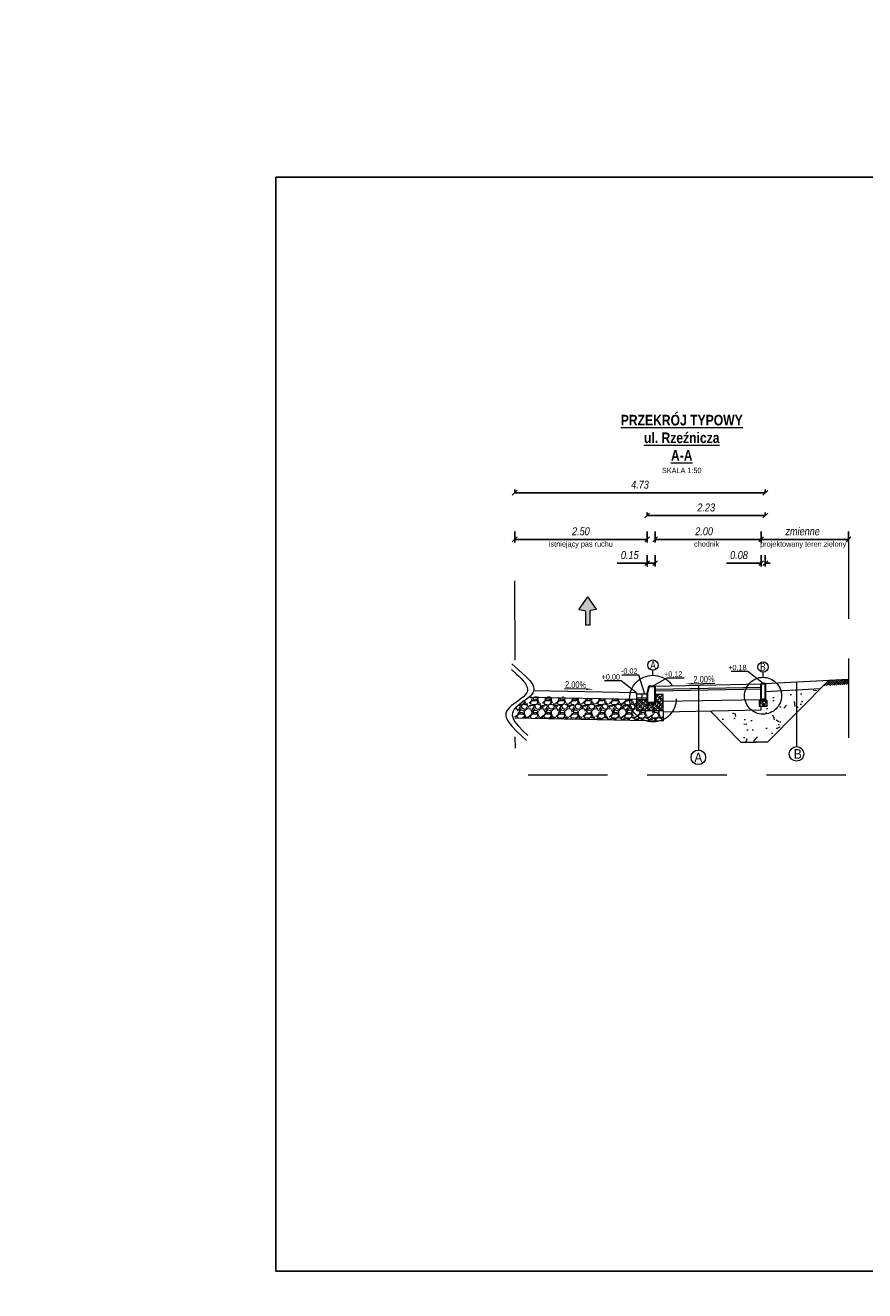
# Model space of a CAD drawing. Header units: metres. Extents: x 7331444 to 14836576, y 5479641 to 11132379.
# Tile 36 of 53: x 7418557 to 7418573, y 5566303 to 5566327. Entities that reach past the tile are written whole.
import ezdxf
from ezdxf.enums import TextEntityAlignment as Align

# ---------------------------------------------------------------- set-up
doc = ezdxf.new("R2010")
doc.units = ezdxf.units.M
doc.linetypes.add('DASHED', pattern=[0.75, 0.5, -0.25])
doc.linetypes.add('DASHED2', pattern=[0.375, 0.25, -0.125])
doc.layers.add('$Szczegóły', color=7, linetype='Continuous', lineweight=13)
doc.layers.add('GP_D_rzędne', color=7, linetype='Continuous')
doc.styles.add('arial', font='ARIALNI.TTF', dxfattribs={"height": 0.15})
doc.styles.add('obrocony', font='arial.ttf')
doc.styles.add('opis_50', font='arial.ttf', dxfattribs={"width": 0.9, "height": 0.125})
doc.styles.add('opis_layout', font='arial.ttf', dxfattribs={"width": 0.9, "height": 5})
doc.styles.add('SIMPLEX TINY', font='micross.ttf', dxfattribs={"width": 0.75})
doc.dimstyles.new('10_Przekrój typowy - 1 do 50', dxfattribs={"dimscale": 0.15, "dimtxt": 0.15, "dimasz": 0.6, "dimexe": 0.4, "dimexo": 0.0625, "dimgap": 0.5, "dimtad": 1, "dimzin": 1, "dimdsep": 46, "dimtxsty": 'arial', "dimblk": 'OBLIQUE', "dimcen": 0.09, "dimclrt": 256, "dimadec": 4, "dimazin": 0, "dimtfac": 1, "dimtofl": 0, "dimtmove": 0, "dimatfit": 3, "dimfxl": 1, "dimfxlon": 1, "dimtfill": 1, "dimtolj": 1, "dimtzin": 0, "dimarcsym": 0})

# ---------------------------------------------------------------- blocks, each defined once
blk = doc.blocks.new('_Oblique')
at = {"color": 0, "linetype": 'ByBlock', "lineweight": -2}
blk.add_line((-0.5, -0.5), (0.5, 0.5), dxfattribs=at)
blk = doc.blocks.new('*D835')
at = {"layer": '$Szczegóły', "color": 0, "lineweight": -2, "transparency": 16777216}
for p, q in [((7418566.134772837, 5566317.295332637), (7418566.134772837, 5566317.085332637)), ((7418568.634772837, 5566317.295332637), (7418568.634772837, 5566317.085332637)), ((7418566.134772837, 5566317.145332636), (7418568.634772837, 5566317.145332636))]:
    blk.add_line(p, q, dxfattribs=at)
at = {"layer": 'Defpoints', "color": 0, "transparency": 16777216}
for p in [(7418566.134772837, 5566317.539943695), (7418568.634772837, 5566317.539943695), (7418568.634772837, 5566317.145332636)]:
    blk.add_point(p, dxfattribs=at)
at = {"layer": '$Szczegóły', "color": 0, "lineweight": -2, "transparency": 16777216, "xscale": 0.09, "yscale": 0.09, "zscale": 0.09, "rotation": 180}
blk.add_blockref('_Oblique', (7418566.134772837, 5566317.145332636), dxfattribs=at)
at = {"layer": '$Szczegóły', "color": 0, "lineweight": -2, "transparency": 16777216, "xscale": 0.09, "yscale": 0.09, "zscale": 0.09}
blk.add_blockref('_Oblique', (7418568.634772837, 5566317.145332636), dxfattribs=at)
at = {"layer": '$Szczegóły', "transparency": 16777216, "insert": (7418567.384772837, 5566317.296918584), "char_height": 0.15, "attachment_point": 5, "style": 'arial', "bg_fill": 3, "box_fill_scale": 1.1, "bg_fill_color": 256, "bg_fill_true_color": 13158600, "bg_fill_transparency": 0}
blk.add_mtext('\\A1;2.50', dxfattribs=at)
blk = doc.blocks.new('n3jk21kj3nkj213nj21nj321')
h = blk.add_hatch(color=7)
h.dxf.hatch_style = 1
h.paths.add_polyline_path([(7418534.820381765, 5566315.26656235), (7418534.927791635, 5566315.283506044, 0.6932854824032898), (7418534.93191785, 5566315.291912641), (7418534.767153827, 5566315.522825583), (7418534.602389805, 5566315.291912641, 0.6932854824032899), (7418534.60651602, 5566315.283506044), (7418534.71392589, 5566315.26656235, -0.2984071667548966), (7418534.725938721, 5566315.248226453), (7418534.725938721, 5566314.985377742, -0.1715257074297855), (7418534.808368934, 5566314.985377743), (7418534.808368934, 5566315.248226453, -0.2984071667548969)])
at = {"color": 7}
for points in [[(7418534.767153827, 5566315.522825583), (7418534.602389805, 5566315.291912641, 0.6932854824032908), (7418534.60651602, 5566315.283506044), (7418534.71392589, 5566315.26656235, -0.2984071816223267), (7418534.725938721, 5566315.248226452), (7418534.725938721, 5566314.985377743)], [(7418534.767153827, 5566315.522825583), (7418534.93191785, 5566315.291912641, -0.6932854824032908), (7418534.927791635, 5566315.283506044), (7418534.820381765, 5566315.26656235, 0.2984071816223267), (7418534.808368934, 5566315.248226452), (7418534.808368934, 5566314.985377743)]]:
    blk.add_lwpolyline(points, format="xyb", dxfattribs=at)
blk.add_arc((7418534.767153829, 5566314.868769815), 0.1236773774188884, 70.53403079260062, 109.4659705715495, dxfattribs=at)
blk = doc.blocks.new('SPADEK')
blk.add_hatch(color=256).paths.add_polyline_path([(-1.65, 0.42), (-2.8, 0.3), (-1.65, 0.18)])
blk.add_line((-1.65, 0.3), (1.65, 0.3))
at = {"width": 0.7}
blk.add_attdef('SPADEK', text='', height=1, dxfattribs=at).set_placement((0, 0), align=Align.BOTTOM_CENTER)
blk = doc.blocks.new('*D838')
at = {"layer": '$Szczegóły', "color": 0, "lineweight": -2, "transparency": 16777216}
for p, q in [((7418568.634772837, 5566316.845638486), (7418568.634772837, 5566316.635638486)), ((7418568.784772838, 5566316.845638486), (7418568.784772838, 5566316.635638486)), ((7418568.634772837, 5566316.695638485), (7418568.069704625, 5566316.695638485)), ((7418568.784772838, 5566316.695638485), (7418568.634772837, 5566316.695638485))]:
    blk.add_line(p, q, dxfattribs=at)
at = {"layer": 'Defpoints', "color": 0, "transparency": 16777216}
for p in [(7418568.634772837, 5566317.090249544), (7418568.784772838, 5566317.090249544), (7418568.784772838, 5566316.695638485)]:
    blk.add_point(p, dxfattribs=at)
at = {"layer": '$Szczegóły', "color": 0, "lineweight": -2, "transparency": 16777216, "xscale": 0.09, "yscale": 0.09, "zscale": 0.09, "rotation": 180}
blk.add_blockref('_Oblique', (7418568.634772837, 5566316.695638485), dxfattribs=at)
at = {"layer": '$Szczegóły', "color": 0, "lineweight": -2, "transparency": 16777216, "xscale": 0.09, "yscale": 0.09, "zscale": 0.09}
blk.add_blockref('_Oblique', (7418568.784772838, 5566316.695638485), dxfattribs=at)
at = {"layer": '$Szczegóły', "transparency": 16777216, "insert": (7418568.307238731, 5566316.847224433), "char_height": 0.15, "attachment_point": 5, "style": 'arial', "bg_fill": 3, "box_fill_scale": 1.1, "bg_fill_color": 256, "bg_fill_true_color": 13158600, "bg_fill_transparency": 0}
blk.add_mtext('\\A1;0.15', dxfattribs=at)
blk = doc.blocks.new('*D839')
at = {"layer": '$Szczegóły', "color": 0, "lineweight": -2, "transparency": 16777216}
for p, q in [((7418568.784772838, 5566317.295332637), (7418568.784772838, 5566317.085332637)), ((7418570.784772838, 5566317.295332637), (7418570.784772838, 5566317.085332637)), ((7418568.784772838, 5566317.145332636), (7418570.784772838, 5566317.145332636))]:
    blk.add_line(p, q, dxfattribs=at)
at = {"layer": 'Defpoints', "color": 0, "transparency": 16777216}
for p in [(7418568.784772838, 5566317.539943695), (7418570.784772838, 5566317.539943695), (7418570.784772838, 5566317.145332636)]:
    blk.add_point(p, dxfattribs=at)
at = {"layer": '$Szczegóły', "color": 0, "lineweight": -2, "transparency": 16777216, "xscale": 0.09, "yscale": 0.09, "zscale": 0.09, "rotation": 180}
blk.add_blockref('_Oblique', (7418568.784772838, 5566317.145332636), dxfattribs=at)
at = {"layer": '$Szczegóły', "color": 0, "lineweight": -2, "transparency": 16777216, "xscale": 0.09, "yscale": 0.09, "zscale": 0.09}
blk.add_blockref('_Oblique', (7418570.784772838, 5566317.145332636), dxfattribs=at)
at = {"layer": '$Szczegóły', "transparency": 16777216, "insert": (7418569.709972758, 5566317.296918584), "char_height": 0.15, "attachment_point": 5, "style": 'arial', "bg_fill": 3, "box_fill_scale": 1.1, "bg_fill_color": 256, "bg_fill_true_color": 13158600, "bg_fill_transparency": 0}
blk.add_mtext('\\A1;2.00', dxfattribs=at)
blk = doc.blocks.new('*D836')
at = {"layer": '$Szczegóły', "color": 0, "lineweight": -2, "transparency": 16777216}
for p, q in [((7418570.784772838, 5566316.845638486), (7418570.784772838, 5566316.635638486)), ((7418570.864772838, 5566316.845638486), (7418570.864772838, 5566316.635638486)), ((7418570.784772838, 5566316.695638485), (7418570.131137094, 5566316.695638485)), ((7418570.864772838, 5566316.695638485), (7418570.954772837, 5566316.695638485))]:
    blk.add_line(p, q, dxfattribs=at)
at = {"layer": 'Defpoints', "color": 0, "transparency": 16777216}
for p in [(7418570.784772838, 5566317.090249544), (7418570.864772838, 5566317.090249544), (7418570.864772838, 5566316.695638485)]:
    blk.add_point(p, dxfattribs=at)
at = {"layer": '$Szczegóły', "color": 0, "lineweight": -2, "transparency": 16777216, "xscale": 0.09, "yscale": 0.09, "zscale": 0.09}
blk.add_blockref('_Oblique', (7418570.784772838, 5566316.695638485), dxfattribs=at)
at = {"layer": '$Szczegóły', "color": 0, "lineweight": -2, "transparency": 16777216, "xscale": 0.09, "yscale": 0.09, "zscale": 0.09, "rotation": 180}
blk.add_blockref('_Oblique', (7418570.864772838, 5566316.695638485), dxfattribs=at)
at = {"layer": '$Szczegóły', "transparency": 16777216, "insert": (7418570.367954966, 5566316.847224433), "char_height": 0.15, "attachment_point": 5, "style": 'arial', "bg_fill": 3, "box_fill_scale": 1.1, "bg_fill_color": 256, "bg_fill_true_color": 13158600, "bg_fill_transparency": 0}
blk.add_mtext('\\A1;0.08', dxfattribs=at)
blk = doc.blocks.new('*D837')
at = {"layer": '$Szczegóły', "color": 0, "lineweight": -2, "transparency": 16777216}
for p, q in [((7418568.634772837, 5566317.595026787), (7418568.634772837, 5566317.655026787)), ((7418568.634772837, 5566317.595026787), (7418570.864772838, 5566317.595026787)), ((7418570.864772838, 5566317.595026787), (7418570.864772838, 5566317.655026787))]:
    blk.add_line(p, q, dxfattribs=at)
at = {"layer": 'Defpoints', "color": 0, "transparency": 16777216}
for p in [(7418568.634772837, 5566317.595026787), (7418570.864772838, 5566317.595026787), (7418570.864772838, 5566317.595026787)]:
    blk.add_point(p, dxfattribs=at)
at = {"layer": '$Szczegóły', "color": 0, "lineweight": -2, "transparency": 16777216, "xscale": 0.09, "yscale": 0.09, "zscale": 0.09, "rotation": 180}
blk.add_blockref('_Oblique', (7418568.634772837, 5566317.595026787), dxfattribs=at)
at = {"layer": '$Szczegóły', "color": 0, "lineweight": -2, "transparency": 16777216, "xscale": 0.09, "yscale": 0.09, "zscale": 0.09}
blk.add_blockref('_Oblique', (7418570.864772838, 5566317.595026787), dxfattribs=at)
at = {"layer": '$Szczegóły', "transparency": 16777216, "insert": (7418569.749772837, 5566317.746612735), "char_height": 0.15, "attachment_point": 5, "style": 'arial', "bg_fill": 3, "box_fill_scale": 1.1, "bg_fill_color": 256, "bg_fill_true_color": 13158600, "bg_fill_transparency": 0}
blk.add_mtext('\\A1;2.23', dxfattribs=at)
blk = doc.blocks.new('*D840')
at = {"layer": '$Szczegóły', "color": 0, "lineweight": -2, "transparency": 16777216}
for p, q in [((7418566.134778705, 5566318.026236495), (7418566.134816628, 5566318.086828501)), ((7418566.134779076, 5566318.026828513), (7418570.864779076, 5566318.023868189)), ((7418570.864778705, 5566318.023276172), (7418570.864816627, 5566318.083868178))]:
    blk.add_line(p, q, dxfattribs=at)
at = {"layer": 'Defpoints', "color": 0, "transparency": 16777216}
for p in [(7418566.134772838, 5566318.016861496), (7418570.864772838, 5566318.013901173), (7418570.864779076, 5566318.023868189)]:
    blk.add_point(p, dxfattribs=at)
at = {"layer": '$Szczegóły', "color": 0, "lineweight": -2, "transparency": 16777216, "xscale": 0.09, "yscale": 0.09, "zscale": 0.09}
for p, rotation in [((7418566.134779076, 5566318.026828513), 179.9641408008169), ((7418570.864779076, 5566318.023868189), 359.9641408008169)]:
    blk.add_blockref('_Oblique', p, dxfattribs=dict(at, rotation=rotation))
at = {"layer": '$Szczegóły', "transparency": 16777216, "insert": (7418568.499873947, 5566318.176934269), "char_height": 0.15, "attachment_point": 5, "rotation": 359.96414080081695, "style": 'arial', "bg_fill": 3, "box_fill_scale": 1.1, "bg_fill_color": 256, "bg_fill_true_color": 13158600, "bg_fill_transparency": 0}
blk.add_mtext('\\A1;4.73', dxfattribs=at)
blk = doc.blocks.new('*D841')
at = {"layer": '$Szczegóły', "color": 0, "lineweight": -2, "transparency": 16777216}
for p, q in [((7418570.784772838, 5566317.295332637), (7418570.784772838, 5566317.085332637)), ((7418572.434130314, 5566317.295332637), (7418572.434130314, 5566317.085332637)), ((7418570.784772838, 5566317.145332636), (7418572.434130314, 5566317.145332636))]:
    blk.add_line(p, q, dxfattribs=at)
at = {"layer": 'Defpoints', "color": 0, "transparency": 16777216}
for p in [(7418570.784772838, 5566317.539943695), (7418572.434130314, 5566317.539943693), (7418572.434130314, 5566317.145332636)]:
    blk.add_point(p, dxfattribs=at)
at = {"layer": '$Szczegóły', "color": 0, "lineweight": -2, "transparency": 16777216, "xscale": 0.09, "yscale": 0.09, "zscale": 0.09, "rotation": 180}
blk.add_blockref('_Oblique', (7418570.784772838, 5566317.145332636), dxfattribs=at)
at = {"layer": '$Szczegóły', "color": 0, "lineweight": -2, "transparency": 16777216, "xscale": 0.09, "yscale": 0.09, "zscale": 0.09}
blk.add_blockref('_Oblique', (7418572.434130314, 5566317.145332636), dxfattribs=at)
at = {"layer": '$Szczegóły', "transparency": 16777216, "insert": (7418571.569451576, 5566317.296560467), "char_height": 0.15, "attachment_point": 5, "style": 'arial', "bg_fill": 3, "box_fill_scale": 1.1, "bg_fill_color": 256, "bg_fill_true_color": 13158600, "bg_fill_transparency": 0}
blk.add_mtext('\\A1;zmienne', dxfattribs=at)

msp = doc.modelspace()

# ---------------------------------------------------------------- hatches: boundary and pattern name
at = {"layer": '$Szczegóły'}
h = msp.add_hatch(dxfattribs=at)
h.set_pattern_fill('AR-CONC', color=256, scale=0.004)
h.set_pattern_definition([(49.99999999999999, (4710.467003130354, 4974.927257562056), (0.7287386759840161, -0.06375634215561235), [0.0762, -0.8382000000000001]), (355, (4710.467003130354, 4974.927257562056), (-0.1409736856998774, 0.7642273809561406), [0.06096, -0.6705623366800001]), (100.4514447, (4710.527731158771, 4974.921944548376), (0.5877649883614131, 0.7004710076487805), [0.06476003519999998, -0.7123609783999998]), (46.18420000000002, (4710.467003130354, 4975.130457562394), (1.08431616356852, -0.1681693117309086), [0.1142999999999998, -1.257299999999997]), (96.63555760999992, (4710.557362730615, 4975.116443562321), (0.949616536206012, 0.9897044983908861), [0.09714009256, -1.06854243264]), (351.1841511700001, (4710.467003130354, 4975.130457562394), (0.9496165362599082, 0.9897044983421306), [0.09143986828, -1.00583892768]), (21, (4710.568603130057, 4975.079657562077), (0.6064575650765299, -0.4090607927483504), [0.0762, -0.8382000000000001]), (326.0000000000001, (4710.568603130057, 4975.079657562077), (0.2472081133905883, 0.7367518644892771), [0.06096, -0.6705599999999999]), (71.45144499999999, (4710.619141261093, 4975.045569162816), (0.8536656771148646, 0.327691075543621), [0.06476003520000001, -0.7123597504]), (37.50000000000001, (4710.467003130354, 4974.927257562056), (0.01235441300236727, 0.3382201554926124), [0, -0.662432, 0, -0.68072, 0, -0.6731]), (7.499999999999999, (4710.467003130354, 4974.927257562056), (0.267278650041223, 0.400722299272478), [0, -0.388112, 0, -0.647192, 0, -0.25654]), (327.5, (4710.240435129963, 4974.927257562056), (0.5423623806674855, -0.02291497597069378), [0, -0.254, 0, -0.7924800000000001, 0, -1.05156]), (317.5, (4710.138835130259, 4974.927257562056), (0.5925167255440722, 0.1017059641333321), [0, -0.3302, 0, -0.526288, 0, -0.74676])])
h.paths.add_polyline_path([(7418570.864772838, 5566314.274214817), (7418570.964772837, 5566314.184214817), (7418570.964772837, 5566313.974214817), (7418570.864772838, 5566313.974214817), (7418570.864772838, 5566313.934116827), (7418569.813994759, 5566313.913101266), (7418570.404529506, 5566313.318982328), (7418570.904529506, 5566313.318982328), (7418571.908662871, 5566314.329210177)])
h = msp.add_hatch(dxfattribs=at)
h.set_pattern_fill('AR-PARQ1', color=256, scale=0.0005, angle=45)
h.set_pattern_definition([(135, (619.8534870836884, 10411.57704642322), (-0.2155261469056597, 1.387778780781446e-17), [0.1524, -0.1524]), (135, (619.8714475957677, 10411.5950069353), (-0.2155261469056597, 1.387778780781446e-17), [0.1524, -0.1524]), (135, (619.889408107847, 10411.61296744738), (-0.2155261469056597, 1.387778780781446e-17), [0.1524, -0.1524]), (135, (619.9073686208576, 10411.63092796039), (-0.2155261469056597, 1.387778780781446e-17), [0.1524, -0.1524]), (135, (619.9253291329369, 10411.64888847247), (-0.2155261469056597, 1.387778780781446e-17), [0.1524, -0.1524]), (135, (619.9432896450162, 10411.66684898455), (-0.2155261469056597, 1.387778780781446e-17), [0.1524, -0.1524]), (135, (619.9612501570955, 10411.68480949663), (-0.2155261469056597, 1.387778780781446e-17), [0.1524, -0.1524]), (45, (619.7457240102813, 10411.68480949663), (0.2155261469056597, -1.387778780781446e-17), [0.1524, -0.1524]), (45, (619.727763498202, 10411.70277000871), (0.2155261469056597, -1.387778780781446e-17), [0.1524, -0.1524]), (45, (619.7098029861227, 10411.72073052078), (0.2155261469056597, -1.387778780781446e-17), [0.1524, -0.1524]), (45, (619.691842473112, 10411.7386910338), (0.2155261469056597, -1.387778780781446e-17), [0.1524, -0.1524]), (45, (619.6738819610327, 10411.75665154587), (0.2155261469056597, -1.387778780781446e-17), [0.1524, -0.1524]), (45, (619.6559214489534, 10411.77461205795), (0.2155261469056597, -1.387778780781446e-17), [0.1524, -0.1524]), (45, (619.6379609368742, 10411.79257257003), (0.2155261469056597, -1.387778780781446e-17), [0.1524, -0.1524])])
h.paths.add_polyline_path([(7418572.434130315, 5566314.406960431), (7418572.434130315, 5566314.505724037), (7418572.066162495, 5566314.48766573), (7418571.961112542, 5566314.381978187)])
at = {"layer": '$Szczegóły', "true_color": 0xced0ce}
h = msp.add_hatch(dxfattribs=at)
h.set_pattern_fill('GRAVEL', color=254, scale=0.01)
h.set_pattern_definition([(228.0127875, (0.18288, 0.254), (-2.032000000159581, -2.285999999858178), [0.034172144, -3.3830483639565]), (184.969741, (0.16002, 0.2286), (3.04799999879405, 0.2540000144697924), [0.05864047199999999, -5.805404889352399]), (132.5104471, (0.1016, 0.22352), (2.540000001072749, -2.793999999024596), [0.04134815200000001, -4.093472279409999]), (267.273689, (0.00254, 0.16002), (0.2540000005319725, 5.079999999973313), [0.053400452, -5.2866437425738]), (292.83365418, (0, 0.10668), (-1.270000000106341, 3.047999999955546), [0.05236337, -5.183980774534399]), (357.2736889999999, (0.02032, 0.05842000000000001), (-5.079999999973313, 0.2540000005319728), [0.053400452, -5.2866437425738]), (37.69424047, (0.07366, 0.05587999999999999), (-3.30199999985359, -2.540000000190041), [0.07061936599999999, -6.991311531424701]), (72.25532837, (0.12954, 0.09906000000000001), (1.778000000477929, 5.587999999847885), [0.066671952, -6.6005256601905]), (121.42956562, (0.14986, 0.16256), (-2.032000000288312, 3.301999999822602), [0.0535813, -5.304554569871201]), (175.2363583, (0.12192, 0.20828), (2.793999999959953, -0.2540000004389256), [0.061171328, -2.997393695]), (222.3974378, (0.06096, 0.21336), (-3.047999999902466, -2.794000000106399), [0.07910779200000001, -7.8316772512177]), (138.81407483, (0.254, 0.15748), (-1.777999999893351, 1.524000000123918), [0.027000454, -2.6730565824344]), (171.4692344, (0.23368, 0.17526), (3.302000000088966, -0.5079999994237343), [0.051368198, -5.085463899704]), (225, (0.18288, 0.18288), (-3.552713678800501e-17, -0.2540000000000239), [0.035920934, -0.3232893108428]), (203.19859051, (0.1651, 0.21336), (1.270000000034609, 0.5079999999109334), [0.019344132, -1.915062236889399]), (291.80140949, (0.14732, 0.20574), (-0.2540000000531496, 0.7619999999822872), [0.027356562, -1.340475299]), (30.96375653, (0.15748, 0.18034), (0.7620000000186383, 0.5079999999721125), [0.044431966, -1.436629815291]), (161.56505118, (0.19558, 0.2032), (0.5080000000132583, -0.2539999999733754), [0.032128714, -0.7710898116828]), (16.389540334, (0, 0.20574), (2.540000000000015, 0.7620000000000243), [0.04500880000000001, -4.455882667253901]), (70.34617594, (0.04318, 0.21844), (-1.016000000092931, -2.793999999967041), [0.037759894, -3.73822156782]), (293.19859051, (0.19558, 0.254), (-0.5079999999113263, 1.270000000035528), [0.03868800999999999, -1.8957183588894]), (343.6104596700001, (0.21082, 0.21844), (-2.540000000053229, 0.761999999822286), [0.0450088, -4.455882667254]), (339.44395478, (0, 0.04826), (-1.269999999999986, 0.508000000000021), [0.04340351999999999, -2.1267734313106]), (294.7751406, (0.04064, 0.03302), (-1.270000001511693, 2.793999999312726), [0.036367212, -3.600359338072]), (66.80140949, (0.19812, 0), (0.5079999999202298, 1.27000000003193), [0.03868801, -1.8957183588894]), (17.35402464, (0.21336, 0.03556), (-3.301999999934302, -1.016000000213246), [0.04257827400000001, -4.21523759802]), (69.44395478, (0.07366, 0), (-0.508000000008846, -1.269999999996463), [0.02170176, -2.148475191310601]), (101.309932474, (0.18288, 0), (-0.25400000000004, 1.016000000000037), [0.01295146, -1.2821994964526]), (165.963756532, (0.18034, 0.0127), (0.7619999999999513, -0.2539999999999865), [0.05236337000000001, -0.9949054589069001]), (186.00900596, (0.12954, 0.0254), (2.539999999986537, 0.2540000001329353), [0.04852669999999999, -4.804136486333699]), (303.69006753, (0.15748, 0.15748), (-0.2540000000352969, 0.5079999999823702), [0.036632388, -0.879177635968]), (353.15722659, (0.1778, 0.127), (4.318000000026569, -0.5079999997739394), [0.063955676, -6.331600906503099]), (60.9453959, (0.2413, 0.11938), (-1.016000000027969, -1.777999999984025), [0.026150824, -2.588939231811]), (90, (0.254, 0.14224), (-0.254, 0.254), [0.01524, -0.23876]), (120.25643716, (0.12446, 0.03302), (1.015999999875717, -1.77800000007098), [0.035286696, -3.49339407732]), (48.01278749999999, (0.10668, 0.0635), (2.032000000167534, 2.285999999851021), [0.068344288, -3.3488762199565]), (0, (0.1524, 0.1143), (0.254, 0.254), [0.06604, -0.18796]), (325.3048465, (0.21844, 0.1143), (2.540000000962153, -1.777999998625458), [0.040160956, -3.975931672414]), (254.0546040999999, (0.25146, 0.09144000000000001), (-0.2539999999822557, -1.016000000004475), [0.03698290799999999, -1.8121650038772]), (207.64597536, (0.2413, 0.05587999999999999), (-4.826000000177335, -2.539999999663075), [0.06021450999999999, -5.961246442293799]), (175.42607874, (0.18796, 0.02794), (-3.301999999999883, 0.2539999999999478), [0.063702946, -6.306584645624])])
edge = h.paths.add_edge_path(flags=17)
edge.add_line((7418568.43477269, 5566314.014214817), (7418568.434772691, 5566314.128190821))
edge.add_line((7418568.434772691, 5566314.128190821), (7418568.395884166, 5566314.128968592))
edge.add_arc((7418568.744573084, 5566314.137103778), 0.3487838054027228, 181.3365131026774, 303.0467236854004)
edge.add_line((7418568.934772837, 5566313.844744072), (7418568.934772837, 5566313.914214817))
edge.add_line((7418568.934772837, 5566313.914214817), (7418568.43477269, 5566313.914214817))
edge.add_line((7418568.43477269, 5566313.914214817), (7418568.43477269, 5566314.014214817))
edge = h.paths.add_edge_path()
edge.add_line((7418566.409747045, 5566314.168691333), (7418566.37887681, 5566314.142819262))
edge.add_line((7418566.37887681, 5566314.142819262), (7418566.287947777, 5566314.075740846))
edge.add_line((7418566.287947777, 5566314.075740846), (7418566.198123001, 5566314.008138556))
edge.add_line((7418566.198123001, 5566314.008138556), (7418566.159043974, 5566313.973575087))
edge.add_line((7418566.159043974, 5566313.973575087), (7418566.134772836, 5566313.946994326))
edge.add_line((7418566.134772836, 5566313.946994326), (7418566.134772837, 5566313.774110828))
edge.add_line((7418566.134772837, 5566313.774110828), (7418568.934772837, 5566313.718110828))
edge.add_line((7418568.934772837, 5566313.718110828), (7418568.934772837, 5566313.844744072))
edge.add_arc((7418568.744573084, 5566314.137103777), 0.3487838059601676, 181.3365129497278, 303.04672376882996, ccw=False)
edge.add_line((7418568.395884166, 5566314.128968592), (7418566.409747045, 5566314.168691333))
at = {"layer": '$Szczegóły'}
h = msp.add_hatch(dxfattribs=at)
h.set_pattern_fill('JIS_STN_1E', color=256, scale=0.05)
h.set_pattern_definition([(45, (208.8942276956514, -1.156239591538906), (-0.03535533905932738, 0.03535533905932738), []), (45, (208.9294776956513, -1.156239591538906), (-0.03535533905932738, 0.03535533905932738), [0.05, -0.025])])
h.paths.add_polyline_path([(7418568.934772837, 5566313.914214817), (7418568.43477269, 5566313.914214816), (7418568.434772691, 5566314.114214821), (7418568.634772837, 5566314.114214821), (7418568.634772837, 5566314.014214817), (7418568.784772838, 5566314.014214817), (7418568.784772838, 5566314.064214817), (7418568.784772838, 5566314.214214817), (7418568.934772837, 5566314.214214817)])
h = msp.add_hatch(dxfattribs=at)
h.set_pattern_fill('AR-CONC', color=256, scale=0.0005)
h.set_pattern_definition([(49.99999999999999, (210.5153848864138, 1.706378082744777), (0.09109233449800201, -0.007969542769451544), [0.009525, -0.104775]), (355, (210.5153848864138, 1.706378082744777), (-0.01762171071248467, 0.09552842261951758), [0.00762, -0.08382029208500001]), (100.4514447, (210.5229758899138, 1.705713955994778), (0.07347062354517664, 0.08755887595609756), [0.008095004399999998, -0.08904512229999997]), (46.18420000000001, (210.5153848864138, 1.731778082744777), (0.135539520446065, -0.02102116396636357), [0.0142875, -0.1571625]), (96.63555760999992, (210.5266798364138, 1.730026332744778), (0.1187020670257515, 0.1237130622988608), [0.01214251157, -0.13356780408]), (351.1841511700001, (210.5153848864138, 1.731778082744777), (0.1187020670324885, 0.1237130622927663), [0.011429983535, -0.12572986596]), (21, (210.5280848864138, 1.725428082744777), (0.07580719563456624, -0.05113259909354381), [0.009525, -0.104775]), (326.0000000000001, (210.5280848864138, 1.725428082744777), (0.03090101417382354, 0.09209398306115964), [0.00762, -0.08381999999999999]), (71.45144499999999, (210.5344021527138, 1.721167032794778), (0.1067082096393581, 0.04096138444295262), [0.008095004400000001, -0.0890449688]), (37.50000000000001, (210.5153848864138, 1.706378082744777), (0.001544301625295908, 0.04227751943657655), [0, -0.082804, 0, -0.08509, 0, -0.0841375]), (7.499999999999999, (210.5153848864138, 1.706378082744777), (0.03340983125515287, 0.05009028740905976), [0, -0.04851399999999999, 0, -0.080899, 0, -0.03206750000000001]), (327.5, (210.4870638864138, 1.706378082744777), (0.06779529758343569, -0.002864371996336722), [0, -0.03175, 0, -0.09906000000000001, 0, -0.131445]), (317.5, (210.4743638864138, 1.706378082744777), (0.07406459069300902, 0.01271324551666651), [0, -0.041275, 0, -0.065786, 0, -0.093345])])
h.paths.add_polyline_path([(7418570.784772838, 5566314.124214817), (7418570.749772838, 5566314.094214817), (7418570.899772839, 5566314.094214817), (7418570.864772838, 5566314.124214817)])
h = msp.add_hatch(dxfattribs=at)
h.set_pattern_fill('JIS_STN_1E', color=256, scale=0.05)
h.set_pattern_definition([(45, (210.5153848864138, 1.706378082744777), (-0.03535533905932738, 0.03535533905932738), []), (45, (210.5506348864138, 1.706378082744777), (-0.03535533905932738, 0.03535533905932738), [0.05, -0.025])])
h.paths.add_polyline_path([(7418570.899772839, 5566313.994214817), (7418570.899772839, 5566314.094214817), (7418570.749772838, 5566314.094214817), (7418570.749772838, 5566313.994214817)])
h = msp.add_hatch(dxfattribs=at)
h.set_pattern_fill('AR-CONC', color=256, scale=0.0005)
h.set_pattern_definition([(49.99999999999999, (208.8942276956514, -1.156239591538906), (0.09109233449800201, -0.007969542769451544), [0.009525, -0.104775]), (355, (208.8942276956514, -1.156239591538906), (-0.01762171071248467, 0.09552842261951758), [0.00762, -0.08382029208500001]), (100.4514447, (208.9018186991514, -1.156903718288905), (0.07347062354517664, 0.08755887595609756), [0.008095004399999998, -0.08904512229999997]), (46.18420000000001, (208.8942276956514, -1.130839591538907), (0.135539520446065, -0.02102116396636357), [0.0142875, -0.1571625]), (96.63555760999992, (208.9055226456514, -1.132591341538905), (0.1187020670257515, 0.1237130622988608), [0.01214251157, -0.13356780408]), (351.1841511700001, (208.8942276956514, -1.130839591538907), (0.1187020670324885, 0.1237130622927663), [0.011429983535, -0.12572986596]), (21, (208.9069276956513, -1.137189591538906), (0.07580719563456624, -0.05113259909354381), [0.009525, -0.104775]), (326.0000000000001, (208.9069276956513, -1.137189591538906), (0.03090101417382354, 0.09209398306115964), [0.00762, -0.08381999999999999]), (71.45144499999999, (208.9132449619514, -1.141450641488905), (0.1067082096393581, 0.04096138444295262), [0.008095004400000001, -0.0890449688]), (37.50000000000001, (208.8942276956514, -1.156239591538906), (0.001544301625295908, 0.04227751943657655), [0, -0.082804, 0, -0.08509, 0, -0.0841375]), (7.499999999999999, (208.8942276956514, -1.156239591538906), (0.03340983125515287, 0.05009028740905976), [0, -0.04851399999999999, 0, -0.080899, 0, -0.03206750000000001]), (327.5, (208.8659066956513, -1.156239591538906), (0.06779529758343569, -0.002864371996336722), [0, -0.03175, 0, -0.09906000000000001, 0, -0.131445]), (317.5, (208.8532066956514, -1.156239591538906), (0.07406459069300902, 0.01271324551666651), [0, -0.041275, 0, -0.065786, 0, -0.093345])])
h.paths.add_polyline_path([(7418568.634772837, 5566314.014214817), (7418568.634772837, 5566314.064214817), (7418568.784772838, 5566314.064214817), (7418568.784772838, 5566314.014214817)])

# ---------------------------------------------------------------- linework, layer by layer
at = {"layer": '$Szczegóły', "lineweight": 13}
for p, q in [((7418568.476751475, 5566314.582232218), (7418568.159454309, 5566314.58223223)), ((7418570.535501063, 5566314.648314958), (7418570.218203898, 5566314.64831497)), ((7418568.145980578, 5566314.47230537), (7418567.828683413, 5566314.472305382)), ((7418569.014044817, 5566314.528105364), (7418569.331341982, 5566314.528105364))]:
    msp.add_line(p, q, dxfattribs=at)
at = {"layer": '$Szczegóły'}
for p, q in [((7418568.784772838, 5566314.374214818), (7418570.784772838, 5566314.414214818)), ((7418568.784772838, 5566314.314326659), (7418570.784772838, 5566314.354192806)), ((7418568.785370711, 5566314.284332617), (7418570.784772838, 5566314.324186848)), ((7418569.601271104, 5566314.390544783), (7418569.601271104, 5566313.166400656)), ((7418571.453599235, 5566314.455313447), (7418571.453599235, 5566313.23116932)), ((7418566.413837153, 5566314.168609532), (7418568.434772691, 5566314.128190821)), ((7418568.435252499, 5566314.248205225), (7418566.489980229, 5566314.28711067)), ((7418568.634772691, 5566314.144214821), (7418568.434772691, 5566314.144214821)), ((7418568.634772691, 5566314.114214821), (7418568.434772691, 5566314.114214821)), ((7418568.934772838, 5566314.087270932), (7418570.784774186, 5566314.124147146)), ((7418568.934772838, 5566313.887231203), (7418570.784773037, 5566313.924107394)), ((7418566.134772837, 5566313.774110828), (7418568.934772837, 5566313.718110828))]:
    msp.add_line(p, q, dxfattribs=at)
at = {"layer": '$Szczegóły', "linetype": 'DASHED', "ltscale": 3, "flags": 128}
for points in [[(7418566.142224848, 5566314.864486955), (7418566.134772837, 5566317.145332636)], [(7418572.434130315, 5566317.145332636), (7418572.434130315, 5566312.692859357), (7418566.149320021, 5566312.692859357), (7418566.14695357, 5566313.417161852)]]:
    msp.add_lwpolyline(points, dxfattribs=at)
at = {"layer": '$Szczegóły'}
for points in [[(7418566.078355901, 5566314.796033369), (7418566.338320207, 5566314.56154422), (7418566.380763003, 5566314.519771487), (7418566.418475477, 5566314.478452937), (7418566.45027505, 5566314.437702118), (7418566.474979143, 5566314.397632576), (7418566.491405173, 5566314.358357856), (7418566.498370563, 5566314.319991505), (7418566.494692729, 5566314.282647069), (7418566.479406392, 5566314.246416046), (7418566.453568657, 5566314.211184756), (7418566.419336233, 5566314.176727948), (7418566.378876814, 5566314.142819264), (7418566.287947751, 5566314.075740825), (7418566.198123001, 5566314.008138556), (7418566.159043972, 5566313.973575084), (7418566.126744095, 5566313.938201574), (7418566.103391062, 5566313.901791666), (7418566.090931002, 5566313.86414278), (7418566.089329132, 5566313.825264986), (7418566.097508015, 5566313.785280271), (7418566.114380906, 5566313.744311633), (7418566.138861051, 5566313.702482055), (7418566.169861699, 5566313.659914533), (7418566.2062961, 5566313.616732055), (7418566.29111916, 5566313.529014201), (7418566.384636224, 5566313.440312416)], [(7418566.074157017, 5566314.685522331), (7418566.172050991, 5566314.600727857), (7418566.218041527, 5566314.558614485), (7418566.260484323, 5566314.516841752), (7418566.298196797, 5566314.475523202), (7418566.329996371, 5566314.434772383), (7418566.354700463, 5566314.394702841), (7418566.371126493, 5566314.355428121), (7418566.378091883, 5566314.31706177), (7418566.374414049, 5566314.279717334), (7418566.359127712, 5566314.243486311), (7418566.333289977, 5566314.208255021), (7418566.299057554, 5566314.173798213), (7418566.258598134, 5566314.139889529), (7418566.167669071, 5566314.07281109), (7418566.077844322, 5566314.005208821), (7418566.038765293, 5566313.970645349), (7418566.006465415, 5566313.935271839), (7418565.983112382, 5566313.898861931), (7418565.970652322, 5566313.861213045), (7418565.969050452, 5566313.822335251), (7418565.977229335, 5566313.782350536), (7418565.994102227, 5566313.741381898), (7418566.018582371, 5566313.69955232), (7418566.049583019, 5566313.656984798), (7418566.086017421, 5566313.61380232), (7418566.17084048, 5566313.526084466), (7418566.356133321, 5566313.350332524)], [(7418568.634772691, 5566314.224214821), (7418568.434772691, 5566314.224214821), (7418568.434540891, 5566314.248219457)], [(7418568.53477269, 5566314.224214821), (7418568.534772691, 5566314.144214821)]]:
    msp.add_lwpolyline(points, dxfattribs=at)
at = {"layer": '$Szczegóły', "lineweight": 13, "flags": 128}
for points in [[(7418568.590369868, 5566314.224214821), (7418568.476751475, 5566314.582232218)], [(7418570.824773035, 5566314.424214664), (7418570.535501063, 5566314.648314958)], [(7418568.43525255, 5566314.248205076), (7418568.145980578, 5566314.47230537)], [(7418568.724772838, 5566314.364214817), (7418569.014044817, 5566314.528105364)]]:
    msp.add_lwpolyline(points, dxfattribs=at)
at = {"layer": '$Szczegóły', "flags": 128}
for points in [[(7418568.744573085, 5566314.577895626), (7418568.744573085, 5566314.674754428)], [(7418570.822457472, 5566314.541251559), (7418570.822457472, 5566314.63811036)], [(7418568.784772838, 5566314.374214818), (7418568.784772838, 5566314.364214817)], [(7418572.066162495, 5566314.48766573), (7418570.904529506, 5566313.318982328), (7418570.654529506, 5566313.318982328)], [(7418570.864772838, 5566314.424214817), (7418572.434130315, 5566314.507099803)], [(7418570.864772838, 5566314.274214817), (7418571.908662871, 5566314.329210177)], [(7418568.434772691, 5566314.224214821), (7418568.43477269, 5566313.914214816), (7418568.934772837, 5566313.914214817), (7418568.934772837, 5566314.214214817), (7418568.784772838, 5566314.214214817)], [(7418570.749772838, 5566313.994214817), (7418570.899772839, 5566313.994214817), (7418570.899772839, 5566314.094214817), (7418570.749772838, 5566314.094214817), (7418570.749772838, 5566313.994214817)], [(7418568.784772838, 5566314.064214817), (7418568.784772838, 5566314.014214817), (7418568.634772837, 5566314.014214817)], [(7418568.634772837, 5566314.064214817), (7418568.634772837, 5566314.014214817)], [(7418568.934772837, 5566313.914214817), (7418568.934772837, 5566313.718110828)], [(7418569.822127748, 5566313.904918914), (7418570.404529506, 5566313.318982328), (7418570.654529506, 5566313.318982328)], [(7418570.784772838, 5566313.924117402), (7418570.784772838, 5566313.994214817)]]:
    msp.add_lwpolyline(points, dxfattribs=at)
at = {"layer": '$Szczegóły', "lineweight": 30, "flags": 128}
msp.add_lwpolyline([(7418568.784772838, 5566314.064214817), (7418568.784772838, 5566314.364214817), (7418568.664772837, 5566314.364214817), (7418568.634772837, 5566314.244214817), (7418568.634772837, 5566314.064214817)], close=True, dxfattribs=at)
msp.add_lwpolyline([(7418570.784772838, 5566314.424214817), (7418570.864772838, 5566314.424214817), (7418570.864772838, 5566314.124214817), (7418570.784772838, 5566314.124214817), (7418570.784772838, 5566314.424214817)], dxfattribs=at)
at = {"layer": '$Szczegóły', "flags": 128}
msp.add_lwpolyline([(7418570.784772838, 5566314.124214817), (7418570.749772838, 5566314.094214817), (7418570.899772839, 5566314.094214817), (7418570.864772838, 5566314.124214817)], close=True, dxfattribs=at)
at = {"layer": '$Szczegóły'}
for centre, radius in [((7418568.744573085, 5566314.771613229), 0.09685880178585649), ((7418570.822457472, 5566314.734969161), 0.09685880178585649), ((7418569.601829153, 5566313.028980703), 0.1374210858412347), ((7418571.454157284, 5566313.093749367), 0.1374210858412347)]:
    msp.add_circle(centre, radius, dxfattribs=at)
at = {"layer": '$Szczegóły', "linetype": 'DASHED2', "ltscale": 10}
for centre, radius in [((7418568.744573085, 5566314.137103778), 0.440791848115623), ((7418570.822457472, 5566314.192467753), 0.3487838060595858)]:
    msp.add_circle(centre, radius, dxfattribs=at)
at = {"color": 6, "lineweight": 50}
msp.add_circle((7417939.891438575, 5566137.207564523), 86496.15429247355, dxfattribs=at)

# ---------------------------------------------------------------- block references
at = {"layer": '$Szczegóły'}
msp.add_blockref('n3jk21kj3nkj213nj21nj321', (32.7426190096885, 0.5374478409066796), dxfattribs=at)
ref = msp.add_blockref('SPADEK', (7418569.706515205, 5566314.38578961), dxfattribs=dict(at, xscale=0.1249999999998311, yscale=0.1249999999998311, rotation=1.095644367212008))
ref.add_attrib('SPADEK', '2,00%', dxfattribs={"layer": 'GP_D_rzędne', "height": 0.125, "rotation": 1.095644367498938, "style": 'opis_50', "width": 0.8}).set_placement((7418569.709905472, 5566314.404592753), align=Align.BOTTOM_CENTER)
ref = msp.add_blockref('SPADEK', (7418567.281097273, 5566314.282862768), dxfattribs=dict(at, xscale=-0.1249999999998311, yscale=0.125, rotation=358.904355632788))
ref.add_attrib('SPADEK', '2,00%', dxfattribs={"layer": 'GP_D_rzędne', "height": 0.125, "rotation": 358.904355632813, "style": 'opis_50', "width": 0.8}).set_placement((7418567.282208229, 5566314.301579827), align=Align.BOTTOM_CENTER)

# ---------------------------------------------------------------- texts
at = {"layer": '$Szczegóły', "ltscale": 5, "insert": (7418564.3623758, 5566319.496570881), "char_height": 0.1, "attachment_point": 1, "style": 'obrocony'}
msp.add_mtext_dynamic_manual_height_columns('\\pxqc;{\\fArial Narrow|b1|i0|c238|p34;\\H2x;\\LPRZEKRÓJ TYPOWY\\Pul. Rzeźnicza \\PA-A\\fArial Narrow|b0|i0|c238|p34;\\P\\H0.5x;\\lSKALA 1:50}', width=9.850516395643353, gutter_width=10, heights=[0], dxfattribs=at)
at = {"layer": '$Szczegóły'}
for s, insert, char_height, width, attachment_point, style in [('A', (7418568.79806516, 5566314.850682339), 0.15, 0.5387994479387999, 3, 'SIMPLEX TINY'), ('B', (7418570.872113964, 5566314.812817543), 0.15, 0.5387994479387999, 3, 'SIMPLEX TINY'), ('B', (7418571.40246256, 5566313.183763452), 0.1786474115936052, 3.195037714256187, 1, 'opis_layout'), ('A', (7418569.526493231, 5566313.116301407), 0.1786474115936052, 3.195037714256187, 1, 'opis_layout')]:
    msp.add_mtext(s, dxfattribs=dict(at, insert=insert, char_height=char_height, width=width, attachment_point=attachment_point, style=style))
at = {"layer": '$Szczegóły', "lineweight": 13, "ltscale": 5, "char_height": 0.1, "width": 0.4614659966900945, "attachment_point": 3, "style": 'obrocony'}
for s, insert in [('{\\fArial Narrow|b0|i0|c238|p34;+0,00}', (7418568.122365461, 5566314.598880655)), ('{\\fArial Narrow|b0|i0|c238|p34;-0,02}', (7418568.453136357, 5566314.708807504)), ('{\\fArial Narrow|b0|i0|c238|p34;+0,12}', (7418569.300785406, 5566314.651918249)), ('{\\fArial Narrow|b0|i0|c238|p34;+0,18}', (7418570.511885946, 5566314.774890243))]:
    msp.add_mtext(s, dxfattribs=dict(at, insert=insert))

# ---------------------------------------------------------------- next in the draw order: dimensions: what is measured, and where the dimension line sits
at = {"layer": '$Szczegóły'}
dim = msp.add_aligned_dim(p1=(7418566.134772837, 5566318.016861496), p2=(7418570.864772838, 5566318.013901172), distance=0.009967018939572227, text='4.73', dimstyle='10_Przekrój typowy - 1 do 50', dxfattribs=at)
dim.commit()
dim.dimension.update_dxf_attribs({"geometry": '*D840', "text_midpoint": (7418568.499873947, 5566318.176934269)})
dim = msp.add_linear_dim(base=(7418568.634772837, 5566317.145332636), p1=(7418566.134772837, 5566317.539943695), p2=(7418568.634772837, 5566317.539943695), angle=0, dimstyle='10_Przekrój typowy - 1 do 50', dxfattribs=at)
dim.commit()
dim.dimension.update_dxf_attribs({"geometry": '*D835', "text_midpoint": (7418567.384772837, 5566317.145332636), "dimtype": 161})

# ---------------------------------------------------------------- next in the draw order: texts
at = {"layer": '$Szczegóły', "insert": (7418566.134772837, 5566317.1082246), "char_height": 0.1, "attachment_point": 1, "style": 'SIMPLEX TINY'}
msp.add_mtext_dynamic_manual_height_columns('\\pxqc;{\\fArial Narrow|b0|i0|c238|p34;\\W1;\\C0;istniejący pas ruchu}', width=2.5, gutter_width=1, heights=[0.1584240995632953], dxfattribs=at)

# ---------------------------------------------------------------- next in the draw order: dimensions: what is measured, and where the dimension line sits
at = {"layer": '$Szczegóły'}
dim = msp.add_linear_dim(base=(7418568.784772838, 5566316.695638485), p1=(7418568.634772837, 5566317.090249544), p2=(7418568.784772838, 5566317.090249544), angle=0, dimstyle='10_Przekrój typowy - 1 do 50', dxfattribs=at)
dim.commit()
dim.dimension.update_dxf_attribs({"geometry": '*D838', "text_midpoint": (7418568.307238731, 5566316.695638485), "dimtype": 161})

# ---------------------------------------------------------------- next in the draw order: dimensions: what is measured, and where the dimension line sits
dim = msp.add_linear_dim(base=(7418570.784772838, 5566317.145332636), p1=(7418568.784772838, 5566317.539943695), p2=(7418570.784772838, 5566317.539943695), angle=0, dimstyle='10_Przekrój typowy - 1 do 50', dxfattribs=at)
dim.commit()
dim.dimension.update_dxf_attribs({"geometry": '*D839', "text_midpoint": (7418569.709972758, 5566317.145332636), "dimtype": 161})

# ---------------------------------------------------------------- next in the draw order: dimensions: what is measured, and where the dimension line sits
dim = msp.add_aligned_dim(p1=(7418568.634772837, 5566317.595026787), p2=(7418570.864772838, 5566317.595026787), distance=0, dimstyle='10_Przekrój typowy - 1 do 50', dxfattribs=at)
dim.commit()
dim.dimension.update_dxf_attribs({"geometry": '*D837', "text_midpoint": (7418569.749772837, 5566317.746612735)})
dim = msp.add_linear_dim(base=(7418570.864772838, 5566316.695638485), p1=(7418570.784772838, 5566317.090249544), p2=(7418570.864772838, 5566317.090249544), angle=0, dimstyle='10_Przekrój typowy - 1 do 50', dxfattribs=at)
dim.commit()
dim.dimension.update_dxf_attribs({"geometry": '*D836', "text_midpoint": (7418570.367954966, 5566316.695638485), "dimtype": 161})

# ---------------------------------------------------------------- next in the draw order: texts
at = {"layer": '$Szczegóły', "insert": (7418569.521298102, 5566317.107245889), "char_height": 0.1, "attachment_point": 1, "style": 'SIMPLEX TINY'}
msp.add_mtext_dynamic_manual_height_columns('{\\fArial Narrow|b0|i0|c238|p34;\\W1;\\C0;chodnik}', width=0.5023971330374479, gutter_width=1, heights=[0], dxfattribs=at)

# ---------------------------------------------------------------- next in the draw order: dimensions: what is measured, and where the dimension line sits
at = {"layer": '$Szczegóły'}
dim = msp.add_linear_dim(base=(7418572.434130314, 5566317.145332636), p1=(7418570.784772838, 5566317.539943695), p2=(7418572.434130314, 5566317.539943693), angle=359.99999993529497, text='zmienne', dimstyle='10_Przekrój typowy - 1 do 50', override={"dimtxt": 0.1}, dxfattribs=at)
dim.commit()
dim.dimension.update_dxf_attribs({"geometry": '*D841', "text_midpoint": (7418571.569451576, 5566317.145332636), "dimtype": 161})

# ---------------------------------------------------------------- next in the draw order: linework, layer by layer
msp.add_lwpolyline([(7418561.628394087, 5566323.983561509), (7418582.624495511, 5566323.983561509), (7418582.624495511, 5566303.328100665), (7418561.628394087, 5566303.328100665)], close=True)

# ---------------------------------------------------------------- next in the draw order: texts
at = {"layer": '$Szczegóły', "insert": (7418570.938436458, 5566317.107245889), "char_height": 0.1, "attachment_point": 1, "style": 'SIMPLEX TINY'}
msp.add_mtext_dynamic_manual_height_columns('\\pxqc;{\\fArial Narrow|b0|i0|c238|p34;\\W1;\\C0;projektowany teren zielony}', width=1.285355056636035, gutter_width=1, heights=[0.3307130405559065], dxfattribs=at)

doc.saveas('drawing.dxf')
